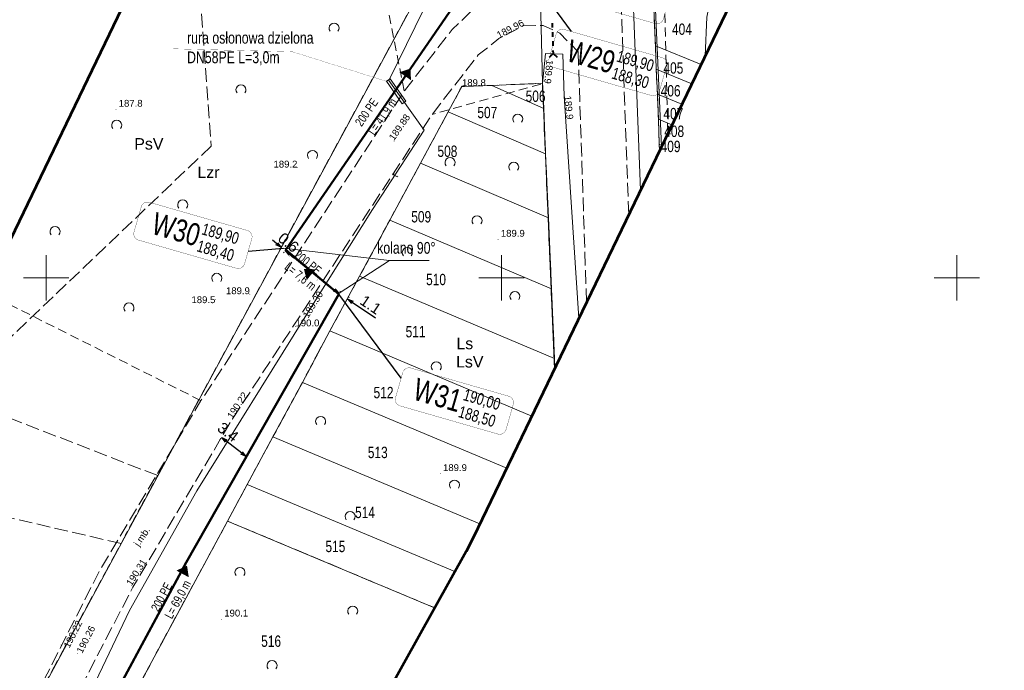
# Model space of a CAD drawing. Header units: metres. Extents: x 7482748 to 7484637, y 5684406 to 5687014.
# Tile 26 of 180: x 7483047 to 7483155, y 5684907 to 5684978. Entities that reach past the tile are written whole.
import ezdxf
from ezdxf.enums import TextEntityAlignment as Align
from ezdxf.lldxf.tags import DXFTag

# ---------------------------------------------------------------- set-up
doc = ezdxf.new("R2010")
doc.units = ezdxf.units.M
doc.header["$MEASUREMENT"] = 0
for name, pattern in [('1', [1.5, 1, -0.5]), ('KTJZ01_500', [2, 1.5, -0.5]), ('l217_500', [2, 1.5, -0.5]), ('l218_500', [1, 0.5, -0.5]), ('PTTL_500', [1.5, 1, -0.5])]:
    doc.linetypes.add(name, pattern=pattern)
for name, color, linetype, lineweight in [('.domiar', 250, 'Continuous', 9), ('.ks tłoczny', 104, 'Continuous', 50), ('_Dzialki', 7, 'Continuous', 0), ('_Dzialki_opis', 7, 'Continuous', 0), ('_Kontury', 7, 'Continuous', 0), ('_Kontury_opis', 7, 'Continuous', 0), ('_Podzial_sekcyjny_krzyze', 7, '1', 13), ('_Uzytki', 7, 'Continuous', 0), ('_Uzytki_opis', 7, 'Continuous', 0), ('_Zakres2', 7, 'Continuous', 0), ('BUIB05_01', 7, 'Continuous', 40), ('PTTL02_P', 7, 'Continuous', 13), ('RTPW01_P', 7, 'Continuous', 0), ('RTPW02_P', 7, 'Continuous', 0)]:
    doc.layers.add(name, color=color, linetype=linetype, lineweight=lineweight)
doc.layers.add('GES__SUPS01_07G', color=7, linetype='Continuous', lineweight=13, true_color=0xff9100, transparency=0.25)
doc.layers.add('GES__SUPT_pT', color=7, linetype='Continuous', lineweight=13, true_color=0xff9100, transparency=0.25)
doc.layers.add('GES__SUPS01_07P', color=7, linetype='Continuous', lineweight=13, true_color=0xff9100)
doc.layers.add('GES__SUPT_pL', color=7, linetype='Continuous', lineweight=13, true_color=0xff9100)
doc.layers.add('IS_kanalizacja_sanitarna', color=7, linetype='SOLID', true_color=0x000000)
doc.layers.add('IS_Opisy_działek_Net', color=7, linetype='SOLID', true_color=0x000000)
doc.layers.add('IS_Węzeł_sieci_kanalizacyjnej_-_opisy', color=7, linetype='Continuous')
for name, color, linetype, lineweight, transparency in [('KTJZ01_O', 7, 'KTJZ01_500', 13, 0.5), ('KTJZ01_T', 7, 'Continuous', 13, 0.25), ('PTRW02_O', 7, 'Continuous', 13, 0.5), ('PTTL02_O', 7, 'PTTL_500', 13, 0.5), ('RTPW01_G', 7, 'Continuous', 13, 0.25), ('RTPW02_G', 7, 'Continuous', 13, 0.25)]:
    doc.layers.add(name, color=color, linetype=linetype, lineweight=lineweight, transparency=transparency)
doc.styles.get("Standard").update_dxf_attribs({"font": 'simplex.shx', "width": 0.75})
doc.styles.add('STYL_ARIAL', font='simplex.shx', dxfattribs={"width": 0.75, "oblique": 0.1})
doc.styles.add('Style-Arial', font='arial.ttf')
tags = doc.linetypes.add('SOLID', pattern=[10, 10, 0]).pattern_tags.tags
tags[6:7] = [DXFTag(74, 4), DXFTag(75, 0), DXFTag(340, '0'), DXFTag(46, 0.0), DXFTag(50, 0.0), DXFTag(44, 0.0), DXFTag(45, 0.0)]
tags[4:5] = [DXFTag(74, 4), DXFTag(75, 0), DXFTag(340, '0'), DXFTag(46, 0.0), DXFTag(50, 0.0), DXFTag(44, 0.0), DXFTag(45, 0.0)]
doc.dimstyles.get("Standard").update_dxf_attribs({"dimtxt": 0.18, "dimasz": 0.18, "dimexe": 0.18, "dimexo": 0.0625, "dimgap": 0.09, "dimtad": 0, "dimtih": 1, "dimtoh": 1, "dimdec": 4, "dimzin": 0, "dimdsep": 46, "dimtxsty": 'Standard', "dimcen": 0.09, "dimadec": 0, "dimazin": 0, "dimtfac": 1, "dimtdec": 4, "dimtofl": 0, "dimtmove": 0, "dimatfit": 3, "dimfxl": 0, "dimtolj": 1, "dimtzin": 0, "dimarcsym": 0})

# ---------------------------------------------------------------- blocks, each defined once
blk = doc.blocks.new('RTPW01_1')
at = {"layer": 'RTPW02_P', "linetype": 'Continuous', "lineweight": 0}
h = blk.add_hatch(color=256, dxfattribs=at)
edge = h.paths.add_edge_path()
edge.add_arc((0, 0), 0.045, 0, 360)
blk = doc.blocks.new('RTPW01')
at = {"layer": 'RTPW01_P', "linetype": 'Continuous', "lineweight": 0}
h = blk.add_hatch(color=256, dxfattribs=at)
edge = h.paths.add_edge_path()
edge.add_arc((0, 0), 0.045, 0, 360)
blk = doc.blocks.new('RTPW01_3')
at = {"layer": 'RTPW02_P', "linetype": 'Continuous', "lineweight": 0}
h = blk.add_hatch(color=256, dxfattribs=at)
edge = h.paths.add_edge_path()
edge.add_arc((0, 0), 0.045, 0, 360)
blk = doc.blocks.new('PTTL02')
at = {"layer": 'PTTL02_P', "linetype": 'Continuous', "lineweight": 13}
blk.add_arc((0, 0), 0.55, 320.48, 219.52, dxfattribs=at)
blk = doc.blocks.new('SUPS01_7')
at = {"layer": 'GES__SUPS01_07P', "linetype": 'Continuous', "lineweight": 13}
h = blk.add_hatch(color=256, dxfattribs=at)
edge = h.paths.add_edge_path()
edge.add_arc((0, 0), 0.045, 0, 360)
blk = doc.blocks.new('TerminatorOpen_0.5')
at = {"color": 0, "linetype": 'ByBlock', "lineweight": -2}
for q in [(-1, 0.25), (-1, 0), (-1, -0.25)]:
    blk.add_line((0, 0), q, dxfattribs=at)
blk = doc.blocks.new('*D791')
at = {"layer": '.domiar', "color": 0, "linetype": 'Continuous', "lineweight": -2, "transparency": 16777216}
for p, q in [((7483081.66, 5684948.66), (7483081.15, 5684949)), ((7483082.28, 5684948.49), (7483082.33, 5684948.57)), ((7483083.23, 5684947.85), (7483083.28, 5684947.92)), ((7483083.62, 5684947.33), (7483086.15, 5684945.62))]:
    blk.add_line(p, q, dxfattribs=at)
at = {"layer": 'Defpoints', "color": 0, "linetype": 'Continuous', "transparency": 16777216}
for p in [(7483082.12, 5684948.24), (7483083.07, 5684947.6), (7483083.12, 5684947.67)]:
    blk.add_point(p, dxfattribs=at)
at = {"layer": '.domiar', "color": 0, "linetype": 'Continuous', "lineweight": -2, "transparency": 16777216, "xscale": 0.61, "yscale": 0.61, "zscale": 0.61}
for p, rotation in [((7483082.16, 5684948.32), 325.9398940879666), ((7483083.12, 5684947.67), 145.9398940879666)]:
    blk.add_blockref('TerminatorOpen_0.5', p, dxfattribs=dict(at, rotation=rotation))
at = {"layer": '.domiar', "color": 0, "linetype": 'Continuous', "transparency": 16777216, "insert": (7483085.64, 5684947.05), "char_height": 1.2, "attachment_point": 5, "rotation": 325.9399, "style": 'Style-Arial'}
blk.add_mtext('\\A1;1.1', dxfattribs=at)
blk = doc.blocks.new('*D792')
at = {"layer": '.domiar', "color": 0, "linetype": 'Continuous', "lineweight": -2, "transparency": 16777216}
for p, q in [((7483069.09, 5684932.25), (7483069.07, 5684932.23)), ((7483071.48, 5684930.77), (7483069.74, 5684932.1)), ((7483071.8, 5684930.18), (7483071.79, 5684930.16))]:
    blk.add_line(p, q, dxfattribs=at)
at = {"layer": 'Defpoints', "color": 0, "linetype": 'Continuous', "transparency": 16777216}
for p in [(7483069.26, 5684932.47), (7483069.27, 5684932.49), (7483071.99, 5684930.42)]:
    blk.add_point(p, dxfattribs=at)
at = {"layer": '.domiar', "color": 0, "linetype": 'Continuous', "lineweight": -2, "transparency": 16777216, "xscale": 0.61, "yscale": 0.61, "zscale": 0.61}
for p, rotation in [((7483069.26, 5684932.47), 142.6781283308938), ((7483071.97, 5684930.4), 322.6781283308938)]:
    blk.add_blockref('TerminatorOpen_0.5', p, dxfattribs=dict(at, rotation=rotation))
at = {"layer": '.domiar', "color": 0, "linetype": 'Continuous', "transparency": 16777216, "insert": (7483069.97, 5684933.07), "char_height": 1.2, "attachment_point": 5, "rotation": 322.6781, "style": 'Style-Arial'}
blk.add_mtext('\\A1;3.4', dxfattribs=at)
blk = doc.blocks.new('*D793')
at = {"layer": '.domiar', "color": 0, "linetype": 'Continuous', "lineweight": -2, "transparency": 16777216}
for p, q in [((7483075.33, 5684953.75), (7483074.86, 5684954.13)), ((7483075.68, 5684953.21), (7483075.61, 5684953.13)), ((7483076.13, 5684952.83), (7483076.07, 5684952.75)), ((7483076.73, 5684952.6), (7483077.2, 5684952.21))]:
    blk.add_line(p, q, dxfattribs=at)
at = {"layer": 'Defpoints', "color": 0, "linetype": 'Continuous', "transparency": 16777216}
for p in [(7483075.8, 5684953.36), (7483075.87, 5684953.44), (7483076.32, 5684953.06)]:
    blk.add_point(p, dxfattribs=at)
at = {"layer": '.domiar', "color": 0, "linetype": 'Continuous', "lineweight": -2, "transparency": 16777216, "xscale": 0.61, "yscale": 0.61, "zscale": 0.61}
for p, rotation in [((7483075.8, 5684953.36), 320.6395223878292), ((7483076.26, 5684952.99), 140.6395223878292)]:
    blk.add_blockref('TerminatorOpen_0.5', p, dxfattribs=dict(at, rotation=rotation))
at = {"layer": '.domiar', "color": 0, "linetype": 'Continuous', "transparency": 16777216, "insert": (7483076.61, 5684953.88), "char_height": 1.2, "attachment_point": 5, "rotation": 320.6395, "style": 'Style-Arial'}
blk.add_mtext('\\A1;0.6', dxfattribs=at)

msp = doc.modelspace()

# ---------------------------------------------------------------- hatches: boundary and pattern name
at = {"layer": 'IS_kanalizacja_sanitarna', "linetype": 'Continuous', "ltscale": 0.01}
for points in [[(7483089.99904, 5684972.97198), (7483088.81426, 5684972.57349), (7483090.04985, 5684971.72301)], [(7483078.31088, 5684950.98095), (7483078.61386, 5684949.76822), (7483079.55993, 5684950.93225)], [(7483065.46382, 5684918.38672), (7483064.32848, 5684917.86375), (7483065.64797, 5684917.15035)]]:
    msp.add_hatch(color=256, dxfattribs=at).paths.add_polyline_path(points)

# ---------------------------------------------------------------- linework, layer by layer
at = {"layer": '.domiar', "linetype": 'Continuous', "lineweight": 20}
msp.add_lwpolyline([(7483089.50206, 5684969.4089), (7483087.78186, 5684971.86673), (7483087.37222, 5684971.58003), (7483089.09242, 5684969.1222), (7483089.50206, 5684969.4089)], dxfattribs=at)
at = {"layer": '.domiar', "linetype": 'Continuous'}
for points in [[(7483076.05572, 5684953.25921), (7483087.69445, 5684951.90293), (7483087.69445, 5684951.90293)], [(7483087.69445, 5684951.90293), (7483082.16391, 5684948.31664)], [(7483087.70972, 5684951.90293), (7483092.05064, 5684951.90293)]]:
    msp.add_lwpolyline(points, dxfattribs=at)
at = {"layer": '.ks tłoczny', "linetype": 'Continuous'}
msp.add_lwpolyline([(7483102.48944, 5684987.7299), (7483099.99512, 5684987.51727), (7483076.29957, 5684953.04078), (7483082.12107, 5684948.22731), (7483065.36493, 5684918.74901), (7483054.07474, 5684897.74814)], dxfattribs=at)
at = {"layer": '.ks tłoczny', "color": 111, "linetype": 'Continuous', "true_color": 0x70ffb8}
msp.add_lwpolyline([(7483076.32339, 5684953.0639), (7483082.12107, 5684948.22731)], dxfattribs=at)
at = {"layer": '_Dzialki', "color": 96, "linetype": 'Continuous', "true_color": 0x008000, "flags": 128}
for points in [[(7483103.71, 5685004.88), (7483104.51, 5684971.36)], [(7483030.25, 5684869.14), (7483100.84, 5684999.6)], [(7483116.9, 5684975.46), (7483116.58, 5684982.85)], [(7483116.99, 5684972.91), (7483116.9, 5684975.46)], [(7483121.92, 5684973.44), (7483116.9, 5684975.46)], [(7483117.12, 5684970.16), (7483116.99, 5684972.91)], [(7483120.9, 5684971.32), (7483116.99, 5684972.91)], [(7483104.51, 5684971.36), (7483098.94, 5684971.13)], [(7483104.51, 5684971.36), (7483104.64, 5684968.61)], [(7483095.64, 5684971.01), (7483094.16, 5684968.23)], [(7483098.94, 5684971.13), (7483095.64, 5684971.01)], [(7483104.64, 5684968.61), (7483098.94, 5684971.13)], [(7483117.23, 5684967.41), (7483117.12, 5684970.16)], [(7483119.81, 5684969.06), (7483117.12, 5684970.16)], [(7483094.16, 5684968.23), (7483091.11, 5684962.6)], [(7483104.84, 5684963.6), (7483094.16, 5684968.23)], [(7483104.64, 5684968.61), (7483104.84, 5684963.6)], [(7483117.33, 5684964.67), (7483117.23, 5684967.41)], [(7483118.72, 5684966.8), (7483117.23, 5684967.41)], [(7483117.64, 5684964.54), (7483117.33, 5684964.67)], [(7483117.36, 5684963.97), (7483117.33, 5684964.67)], [(7483091.11, 5684962.6), (7483087.73, 5684956.32)], [(7483105.15, 5684956.61), (7483091.11, 5684962.6)], [(7483104.84, 5684963.6), (7483105.15, 5684956.61)], [(7483087.73, 5684956.32), (7483084.42, 5684950.19)], [(7483105.49, 5684948.78), (7483087.73, 5684956.32)], [(7483105.15, 5684956.61), (7483105.49, 5684948.78)], [(7483084.42, 5684950.19), (7483081.16, 5684944.18)], [(7483105.82, 5684941.14), (7483084.42, 5684950.19)], [(7483105.49, 5684948.78), (7483105.82, 5684941.14)], [(7483081.16, 5684944.18), (7483078.14, 5684938.53)], [(7483103.33, 5684934.83), (7483081.16, 5684944.18)], [(7483105.82, 5684941.14), (7483105.86, 5684940.09)], [(7483078.14, 5684938.53), (7483074.9, 5684932.55)], [(7483100.58, 5684929.12), (7483078.14, 5684938.53)], [(7483074.9, 5684932.55), (7483072.08, 5684927.32)], [(7483097.64, 5684923.01), (7483074.9, 5684932.55)], [(7483072.08, 5684927.32), (7483069.92, 5684923.3)], [(7483094.89, 5684917.77), (7483072.08, 5684927.32)], [(7483069.92, 5684923.3), (7483059.59, 5684904.16)], [(7483092.66, 5684913.77), (7483069.92, 5684923.3)]]:
    msp.add_lwpolyline(points, dxfattribs=at)
at = {"layer": '_Kontury', "color": 96, "linetype": 'l217_500', "true_color": 0x008000, "flags": 128}
for points in [[(7483062.25, 5684928.29), (7483100.84, 5684999.6)], [(7483066.01, 5684992.96), (7483068.13, 5684964.47)], [(7483116.58, 5684982.85), (7483116.9, 5684975.46)], [(7483116.9, 5684975.46), (7483116.99, 5684972.91)], [(7483116.99, 5684972.91), (7483117.12, 5684970.16)], [(7483104.51, 5684971.36), (7483098.94, 5684971.13)], [(7483104.64, 5684968.61), (7483104.51, 5684971.36)], [(7483095.64, 5684971.01), (7483094.16, 5684968.23)], [(7483098.94, 5684971.13), (7483095.64, 5684971.01)], [(7483117.12, 5684970.16), (7483117.23, 5684967.41)], [(7483094.16, 5684968.23), (7483091.11, 5684962.6)], [(7483104.84, 5684963.6), (7483104.64, 5684968.61)], [(7483117.23, 5684967.41), (7483117.33, 5684964.67)], [(7483068.13, 5684964.47), (7483039.46, 5684937.15)], [(7483117.33, 5684964.67), (7483117.36, 5684963.97)], [(7483091.11, 5684962.6), (7483087.73, 5684956.32)], [(7483105.15, 5684956.61), (7483104.84, 5684963.6)], [(7483087.73, 5684956.32), (7483084.42, 5684950.19)], [(7483105.49, 5684948.78), (7483105.15, 5684956.61)], [(7483084.42, 5684950.19), (7483081.16, 5684944.18)], [(7483105.82, 5684941.14), (7483105.49, 5684948.78)], [(7483081.16, 5684944.18), (7483078.14, 5684938.53)], [(7483105.86, 5684940.09), (7483105.82, 5684941.14)], [(7483078.14, 5684938.53), (7483074.9, 5684932.55)], [(7483062.25, 5684928.29), (7483039.46, 5684937.15)], [(7483074.9, 5684932.55), (7483072.08, 5684927.32)], [(7483058.22, 5684920.83), (7483062.25, 5684928.29)], [(7483058.22, 5684920.83), (7483029.3, 5684927.57)], [(7483072.08, 5684927.32), (7483069.92, 5684923.3)], [(7483069.92, 5684923.3), (7483059.59, 5684904.16)], [(7483069.92, 5684923.3), (7483092.66, 5684913.77)], [(7483041.03, 5684889.07), (7483058.22, 5684920.83)]]:
    msp.add_lwpolyline(points, dxfattribs=at)
at = {"layer": '_Podzial_sekcyjny_krzyze', "linetype": 'Continuous'}
for p, q in [((7483050, 5684947.5), (7483050, 5684952.5)), ((7483100, 5684947.5), (7483100, 5684952.5)), ((7483150, 5684947.5), (7483150, 5684952.5)), ((7483047.5, 5684950), (7483052.5, 5684950)), ((7483097.5, 5684950), (7483102.5, 5684950)), ((7483147.5, 5684950), (7483152.5, 5684950))]:
    msp.add_line(p, q, dxfattribs=at)
at = {"layer": '_Uzytki', "color": 96, "linetype": 'l218_500', "true_color": 0x008000, "flags": 128}
for points in [[(7483062.25, 5684928.29), (7483100.84, 5684999.6)], [(7483116.58, 5684982.85), (7483116.9, 5684975.46)], [(7483116.9, 5684975.46), (7483116.99, 5684972.91)], [(7483116.99, 5684972.91), (7483117.12, 5684970.16)], [(7483104.51, 5684971.36), (7483098.94, 5684971.13)], [(7483104.64, 5684968.61), (7483104.51, 5684971.36)], [(7483095.64, 5684971.01), (7483094.16, 5684968.23)], [(7483098.94, 5684971.13), (7483095.64, 5684971.01)], [(7483117.12, 5684970.16), (7483117.23, 5684967.41)], [(7483094.16, 5684968.23), (7483091.11, 5684962.6)], [(7483104.84, 5684963.6), (7483104.64, 5684968.61)], [(7483117.23, 5684967.41), (7483117.33, 5684964.67)], [(7483117.33, 5684964.67), (7483117.36, 5684963.97)], [(7483091.11, 5684962.6), (7483087.73, 5684956.32)], [(7483105.15, 5684956.61), (7483104.84, 5684963.6)], [(7483087.73, 5684956.32), (7483084.42, 5684950.19)], [(7483105.49, 5684948.78), (7483105.15, 5684956.61)], [(7483084.42, 5684950.19), (7483081.16, 5684944.18)], [(7483105.82, 5684941.14), (7483105.49, 5684948.78)], [(7483081.16, 5684944.18), (7483078.14, 5684938.53)], [(7483105.86, 5684940.09), (7483105.82, 5684941.14)], [(7483078.14, 5684938.53), (7483074.9, 5684932.55)], [(7483074.9, 5684932.55), (7483072.08, 5684927.32)], [(7483058.22, 5684920.83), (7483062.25, 5684928.29)], [(7483072.08, 5684927.32), (7483069.92, 5684923.3)], [(7483069.92, 5684923.3), (7483059.59, 5684904.16)], [(7483069.92, 5684923.3), (7483092.66, 5684913.77)], [(7483041.03, 5684889.07), (7483058.22, 5684920.83)]]:
    msp.add_lwpolyline(points, dxfattribs=at)
at = {"layer": '_Zakres2', "color": 250, "linetype": 'Continuous', "lineweight": 53, "flags": 128}
for points in [[(7482829.67654, 5684768.25134), (7482942.87, 5684811.32), (7482955.9, 5684816.87), (7482934.26, 5684841.74), (7482940.7, 5684859.12), (7482955.35, 5684902.48), (7482970.59, 5684932.56), (7483043.25, 5684948.38), (7483080.44, 5685025.6), (7483077.4, 5685252.91), (7483077.77, 5685257.98), (7483079.94, 5685265.4), (7483148.95, 5685430.02)], [(7483207.76, 5685405.15), (7483137.49, 5685247.19), (7483140.53, 5685019.34), (7483139.99, 5685013.26), (7483137.56, 5685005.92), (7483096.93, 5684921.54), (7483096.11, 5684919.96), (7483039.08, 5684817.62)]]:
    msp.add_lwpolyline(points, dxfattribs=at)
at = {"layer": 'BUIB05_01', "linetype": 'Continuous', "lineweight": 40}
for p, q in [((7483105.57, 5684977.98), (7483105.58, 5684977.48)), ((7483105.59, 5684976.98), (7483105.61, 5684976.48)), ((7483105.62, 5684975.98), (7483105.64, 5684975.48)), ((7483105.66, 5684974.64), (7483105.25, 5684974.2)), ((7483105.65, 5684974.98), (7483105.66, 5684974.64)), ((7483105.66, 5684974.64), (7483106.1, 5684974.23))]:
    msp.add_line(p, q, dxfattribs=at)
at = {"layer": 'GES__SUPT_pL', "linetype": 'Continuous', "lineweight": 13, "flags": 128}
for points in [[(7483122.37, 5684974.38), (7483122.53, 5684978.61), (7483123.32, 5684982.34), (7483123.44, 5684986.39), (7483123.27, 5684990.25), (7483122.6, 5684997.07), (7483120.76, 5685006.02), (7483120.84, 5685007.86), (7483120.09, 5685013.33), (7483119.18, 5685017.22), (7483120.12, 5685021.78), (7483120.09, 5685027.1), (7483119.23, 5685032.65), (7483119.06, 5685042.76), (7483117.97, 5685058.87), (7483117.51, 5685069.93)], [(7483103.79, 5685005.57), (7483103.55, 5685003.23), (7483103.31, 5685000.17), (7483101.15, 5684996.5), (7483095.77, 5684988.39), (7483092.46, 5684981.56), (7483087.62, 5684971.68), (7483091.52, 5684966.21), (7483085.82, 5684957.5), (7483078.44, 5684945.72), (7483066.53, 5684926.61), (7483059.15, 5684913.48), (7483052.83, 5684900.2)]]:
    msp.add_lwpolyline(points, dxfattribs=at)
at = {"layer": 'IS_kanalizacja_sanitarna', "linetype": 'Continuous', "ltscale": 0.01, "const_width": 0.02}
for points in [[(7483089.99904, 5684972.97198), (7483088.81426, 5684972.57349), (7483090.04985, 5684971.72301), (7483089.99904, 5684972.97198)], [(7483076.62314, 5684952.22381), (7483076.74928, 5684952.37901)], [(7483078.31088, 5684950.98095), (7483078.61386, 5684949.76822), (7483079.55993, 5684950.93225), (7483078.31088, 5684950.98095)], [(7483079.7272, 5684949.70096), (7483079.85335, 5684949.85616)], [(7483065.46382, 5684918.38672), (7483064.32848, 5684917.86375), (7483065.64797, 5684917.15035), (7483065.46382, 5684918.38672)]]:
    msp.add_lwpolyline(points, dxfattribs=at)
at = {"layer": 'IS_Opisy_działek_Net', "linetype": 'Continuous', "ltscale": 0.01, "const_width": 0.02}
msp.add_lwpolyline([(7483087.37222, 5684971.58003), (7483077.05943, 5684974.82014), (7483063.95254, 5684975.15019)], dxfattribs=at)
at = {"layer": 'IS_Węzeł_sieci_kanalizacyjnej_-_opisy', "color": 18, "linetype": 'SOLID', "ltscale": 0.01, "true_color": 0x000000}
for points in [[(7483107.70162, 5684977.03943), (7483099.99512, 5684987.51727)], [(7483072.18533, 5684952.92804), (7483076.05572, 5684953.25921)], [(7483088.98512, 5684939.00198), (7483082.12107, 5684948.22731)]]:
    msp.add_lwpolyline(points, dxfattribs=at)
at = {"layer": 'IS_Węzeł_sieci_kanalizacyjnej_-_opisy', "color": 18, "linetype": 'SOLID', "ltscale": 0.01, "true_color": 0x000000, "const_width": 0.03}
for points in [[(7483106.12656, 5684981.01892), (7483116.87977, 5684977.923, 0.414214), (7483117.77086, 5684978.4157), (7483118.56767, 5684981.18328, 0.414214), (7483118.07498, 5684982.07437), (7483107.32177, 5684985.17029, 0.414214), (7483106.43067, 5684984.6776), (7483105.63387, 5684981.91002, 0.414214), (7483106.12656, 5684981.01892)], [(7483105.70052, 5684973.12008), (7483116.45372, 5684970.02416, 0.414214), (7483117.34482, 5684970.51686), (7483118.14162, 5684973.28444, 0.414214), (7483117.64893, 5684974.17553), (7483106.89572, 5684977.27145, 0.414214), (7483106.00463, 5684976.77876), (7483105.20782, 5684974.01117, 0.414214), (7483105.70052, 5684973.12008)], [(7483060.14263, 5684954.14747), (7483070.89583, 5684951.05155, 0.414214), (7483071.78693, 5684951.54425), (7483072.58373, 5684954.31183, 0.414214), (7483072.09104, 5684955.20292), (7483061.33783, 5684958.29884, 0.414214), (7483060.44674, 5684957.80615), (7483059.64993, 5684955.03857, 0.414214), (7483060.14263, 5684954.14747)], [(7483088.85537, 5684935.94891), (7483099.60857, 5684932.85299, 0.414214), (7483100.49967, 5684933.34568), (7483101.29647, 5684936.11327, 0.414214), (7483100.80378, 5684937.00436), (7483090.05057, 5684940.10028, 0.414214), (7483089.15948, 5684939.60758), (7483088.36267, 5684936.84, 0.414214), (7483088.85537, 5684935.94891)]]:
    msp.add_lwpolyline(points, format="xyb", dxfattribs=at)
at = {"layer": 'KTJZ01_O', "linetype": 'KTJZ01_500', "lineweight": 13, "flags": 128}
for points in [[(7483113.97, 5684956.93), (7483112.85, 5684988.18), (7483108.34, 5685118.98), (7483104.76, 5685219.9), (7483106.05, 5685233.41), (7483111.87, 5685250.71), (7483118.32, 5685265.73), (7483156.33, 5685356.56), (7483196.51, 5685453.56), (7483209.55, 5685484.36), (7483221.55, 5685513.06), (7483221.82, 5685513.58), (7483222.2, 5685514.44), (7483222.44, 5685514.98)], [(7483107.96, 5684987.3), (7483105.89, 5684984.62), (7483097.08, 5684979.66), (7483094.58, 5684977.26), (7483089.33, 5684970.52), (7483067, 5684936.52), (7483055.75, 5684917.62), (7483049.83, 5684905.98), (7483037.64, 5684879.4), (7483029.19, 5684861.49), (7483025.17, 5684853.29), (7483022.11, 5684847.59), (7483021.63, 5684846.81), (7483013.71, 5684833.78), (7483005.9, 5684822.09), (7483001.32, 5684815.77), (7482995.38, 5684808.22), (7482983.67, 5684795.02), (7482979.12, 5684792.16), (7482971.94, 5684789.11), (7482965.64, 5684787.37), (7482952.3, 5684783.58), (7482951.95, 5684779.47), (7482966.92, 5684783.52), (7482975.32, 5684785.98), (7482981.09, 5684788.49), (7482989.8, 5684795.34), (7482998.63, 5684805.86), (7483009.22, 5684819.92), (7483017.36, 5684832.17), (7483026, 5684846.32), (7483032.98, 5684860.11), (7483041.71, 5684879.11), (7483053.36, 5684904.14), (7483059.52, 5684916.03), (7483070.43, 5684934.47), (7483092.38, 5684967.95), (7483097.45, 5684974.47), (7483099.72, 5684976.27), (7483102.53, 5684977.73), (7483104.57, 5684977.71), (7483106.41, 5684976.87), (7483108.42, 5684974.83)], [(7483108.42, 5684974.83), (7483109.34, 5684947.32)]]:
    msp.add_lwpolyline(points, dxfattribs=at)
at = {"layer": 'PTRW02_O', "linetype": 'Continuous', "lineweight": 13, "flags": 128}
for points in [[(7483117.58, 5684964.42), (7483116.03, 5684999.53), (7483113.68, 5685057.2), (7483112.17, 5685113.49), (7483109.78, 5685175.41), (7483108.52, 5685216.44), (7483109.26, 5685229.12), (7483113.1, 5685244.94), (7483138.84, 5685305.16), (7483136.91, 5685307.23), (7483110.77, 5685245.57), (7483106.65, 5685229.19), (7483106.65, 5685211.85), (7483107.79, 5685174.86), (7483109.86, 5685113.53), (7483111.61, 5685058.54), (7483113.78, 5684998.61), (7483115.27, 5684959.63)], [(7483108.51, 5684945.58), (7483106.89, 5684969.96), (7483106.72, 5684974.55), (7483104.83, 5684974.62), (7483104.49, 5684971.32), (7483105.83, 5684940.03)]]:
    msp.add_lwpolyline(points, dxfattribs=at)
at = {"layer": 'PTTL02_O', "linetype": 'PTTL_500', "lineweight": 13, "flags": 128}
for points in [[(7483089.33, 5684970.52), (7483086.07, 5684986.89), (7483102.79, 5685004.22), (7483100.89, 5685064.81), (7483096.55, 5685191.25), (7483095.18, 5685231.51), (7483118.7, 5685291.89), (7483120.94, 5685293.92), (7483123.21, 5685293.16), (7483153.03, 5685363.66), (7483173.01, 5685415.81), (7483148.27, 5685428.4)], [(7483206.01, 5685401.21), (7483187.02, 5685414.81), (7483116.09, 5685244.65), (7483111.77, 5685228), (7483118.26, 5684965.85)], [(7483105.83, 5684940.03), (7483104.49, 5684971.32), (7483092.38, 5684967.95)], [(7483043.28, 5684948.44), (7483067, 5684936.52)]]:
    msp.add_lwpolyline(points, dxfattribs=at)

# ---------------------------------------------------------------- block references
at = {"layer": 'GES__SUPS01_07P', "linetype": 'Continuous', "lineweight": 13, "rotation": 270}
msp.add_blockref('SUPS01_7', (7483078.44, 5684945.72), dxfattribs=at)
at = {"layer": 'PTTL02_P', "linetype": 'Continuous', "lineweight": 13}
for p in [(7483081.62, 5684977.43), (7483071.39, 5684970.65), (7483101.79, 5684967.43), (7483057.75, 5684966.76), (7483079.25, 5684963.45), (7483094.35, 5684962.66), (7483101.35, 5684962.16), (7483065, 5684958.02), (7483097.32, 5684956.27), (7483050.98, 5684955.09), (7483089.66, 5684952.77), (7483068.74, 5684949.95), (7483101.47, 5684947.96), (7483059.09, 5684946.7), (7483092.84, 5684940.25), (7483080.14, 5684934.24), (7483094.84, 5684927.25), (7483083.38, 5684923.79), (7483071.28, 5684917.67), (7483083.67, 5684913.42), (7483074.81, 5684907.44)]:
    msp.add_blockref('PTTL02', p, dxfattribs=at)
at = {"layer": 'RTPW01_P', "linetype": 'Continuous', "lineweight": 0}
for p in [(7483104.49, 5684971.32), (7483095.66, 5684971.06), (7483106.89, 5684969.96), (7483057.67, 5684968.49), (7483077.59, 5684962.11), (7483099.63, 5684954.22), (7483068.58, 5684947.6), (7483072.37, 5684948.21), (7483077.38, 5684944.68), (7483093.28, 5684928.49), (7483069.26, 5684912.52)]:
    msp.add_blockref('RTPW01', p, dxfattribs=at)
at = {"layer": 'RTPW02_P', "linetype": 'Continuous', "lineweight": 0}
for name, p in [('RTPW01_1', (7483099.72, 5684976.27)), ('RTPW01_1', (7483088.2, 5684965.01)), ('RTPW01_1', (7483070.43, 5684934.47)), ('RTPW01_1', (7483059.52, 5684916.03)), ('RTPW01_1', (7483051.63, 5684909.69)), ('RTPW01_3', (7483053.42, 5684908.75))]:
    msp.add_blockref(name, p, dxfattribs=at)

# ---------------------------------------------------------------- texts
at = {"layer": '_Dzialki_opis', "color": 96, "true_color": 0x008000, "char_height": 1.25, "attachment_point": 7, "line_spacing_factor": 0.6, "style": 'STYL_ARIAL'}
for s, insert in [('\\fArial|b0|i0|c238238|p39;404', (7483118.72, 5684976.66)), ('\\fArial|b0|i0|c238238|p39;405', (7483117.78, 5684972.4)), ('\\fArial|b0|i0|c238238|p39;506', (7483102.65, 5684969.3)), ('\\fArial|b0|i0|c238238|p39;406', (7483117.48, 5684969.9)), ('\\fArial|b0|i0|c238238|p39;507', (7483097.35, 5684967.51)), ('\\fArial|b0|i0|c238238|p39;407', (7483117.78, 5684967.39)), ('\\fArial|b0|i0|c238238|p39;408', (7483117.87, 5684965.45)), ('\\fArial|b0|i0|c238238|p39;409', (7483117.47, 5684963.79)), ('\\fArial|b0|i0|c238238|p39;508', (7483092.97, 5684963.26)), ('\\fArial|b0|i0|c238238|p39;509', (7483090.09, 5684956.07)), ('\\fArial|b0|i0|c238238|p39;510', (7483091.72, 5684949.18)), ('\\fArial|b0|i0|c238238|p39;511', (7483089.47, 5684943.45)), ('\\fArial|b0|i0|c238238|p39;512', (7483085.95, 5684936.76)), ('\\fArial|b0|i0|c238238|p39;513', (7483085.32, 5684930.19)), ('\\fArial|b0|i0|c238238|p39;514', (7483083.92, 5684923.61)), ('\\fArial|b0|i0|c238238|p39;515', (7483080.67, 5684919.87)), ('\\fArial|b0|i0|c238238|p39;516', (7483073.61, 5684909.47))]:
    msp.add_mtext(s, dxfattribs=dict(at, insert=insert))
at = {"layer": '_Kontury_opis', "color": 96, "linetype": 'Continuous', "lineweight": 13, "true_color": 0x008000, "style": 'Style-Arial'}
for s, p in [('PsV', (7483059.68, 5684964.09)), ('LsV', (7483095.01, 5684940.16))]:
    msp.add_text(s, height=1.25, dxfattribs=at).set_placement(p)
at = {"layer": '_Uzytki_opis', "color": 96, "linetype": 'Continuous', "lineweight": 13, "true_color": 0x008000, "style": 'Style-Arial'}
for s, p in [('Lzr', (7483066.61, 5684960.97)), ('Ls', (7483095.05, 5684942.17))]:
    msp.add_text(s, height=1.25, dxfattribs=at).set_placement(p)
at = {"layer": 'GES__SUPS01_07G', "linetype": 'Continuous', "lineweight": 13, "style": 'Style-Arial'}
msp.add_text('189.30', height=0.75, rotation=57.93, dxfattribs=at).set_placement((7483078.44, 5684945.72), align=Align.MIDDLE_LEFT)
at = {"layer": 'GES__SUPT_pT', "linetype": 'Continuous', "lineweight": 13, "style": 'Style-Arial'}
msp.add_text('t', height=0.75, rotation=56.8, dxfattribs=at).set_placement((7483088.29, 5684961.27), align=Align.MIDDLE_CENTER)
at = {"layer": 'IS_Opisy_działek_Net', "linetype": 'Continuous', "ltscale": 0.01, "insert": (7483065.4744, 5684973.32762), "char_height": 1.2888, "attachment_point": 7}
msp.add_mtext('{\\fArial|b0|i0|c238|p34;rura osłonowa dzielona\\PDN58PE L=3,0m}', dxfattribs=at)
at = {"layer": 'IS_Opisy_działek_Net', "linetype": 'Continuous', "ltscale": 0.01, "char_height": 0.9648}
for s, insert, attachment_point, rotation in [('{\\fArial|b0|i0|c238|p34;200 PE}', (7483084.64824, 5684966.5354), 7, 55.4385491), ('\\fArial|b0|i0;L= 41,9 m', (7483085.24117, 5684966.12695), 1, 55.4385491), ('{\\fArial|b0|i0|c238|p34;200 PE}', (7483077.15532, 5684952.3508), 7, 320.9385491), ('\\fArial|b0|i0;L= 7,6 m', (7483076.70161, 5684951.79174), 1, 320.9385491), ('{\\fArial|b0|i0|c238|p34;200 PE}', (7483062.3229, 5684913.27997), 7, 61.6385491), ('\\fArial|b0|i0;L= 69,0 m', (7483062.95648, 5684912.93795), 1, 61.6385491)]:
    msp.add_mtext(s, dxfattribs=dict(at, insert=insert, attachment_point=attachment_point, rotation=rotation))
at = {"layer": 'IS_Węzeł_sieci_kanalizacyjnej_-_opisy', "color": 18, "linetype": 'SOLID', "ltscale": 0.01, "true_color": 0x000000, "rotation": 343.9385491}
for s, insert, char_height, attachment_point in [('\\fArial|b0|i0;W29', (7483112.02952, 5684972.36809), 2.448, 9), ('\\fArial|b0|i0;189,90', (7483112.47289, 5684973.54663), 1.2888, 7), ('\\fArial|b0|i0;188,30', (7483112.35934, 5684973.15225), 1.2888, 1), ('\\fArial|b0|i0;W30', (7483066.47163, 5684953.39548), 2.448, 9), ('\\fArial|b0|i0;189,90', (7483066.915, 5684954.57402), 1.2888, 7), ('\\fArial|b0|i0;188,40', (7483066.80145, 5684954.17964), 1.2888, 1), ('\\fArial|b0|i0;W31', (7483095.18437, 5684935.19692), 2.448, 9), ('\\fArial|b0|i0;190,00', (7483095.62774, 5684936.37546), 1.2888, 7), ('\\fArial|b0|i0;188,50', (7483095.51419, 5684935.98108), 1.2888, 1)]:
    msp.add_mtext(s, dxfattribs=dict(at, insert=insert, char_height=char_height, attachment_point=attachment_point))
at = {"layer": 'IS_Węzeł_sieci_kanalizacyjnej_-_opisy', "color": 18, "linetype": 'SOLID', "ltscale": 0.01, "true_color": 0x000000, "insert": (7483086.35039, 5684952.63218), "char_height": 1.2888, "attachment_point": 7}
msp.add_mtext('{\\fArial|b0|i0|c238|p34;kolano 90%%D}', dxfattribs=at)
at = {"layer": 'KTJZ01_T', "linetype": 'Continuous', "lineweight": 13, "style": 'Style-Arial'}
msp.add_text('j.mb.', height=0.75, rotation=56.05, dxfattribs=at).set_placement((7483060.2, 5684920.44))
at = {"layer": 'RTPW01_G', "linetype": 'Continuous', "lineweight": 13, "style": 'Style-Arial'}
for rotation, p in [(264.12, (7483104.95, 5684973.96)), (275.89, (7483106.89, 5684969.96))]:
    msp.add_text('189.9', height=0.75, rotation=rotation, dxfattribs=at).set_placement(p)
for s, p in [('189.8', (7483095.66, 5684971.06)), ('187.8', (7483057.97, 5684968.79)), ('189.9', (7483099.93, 5684954.52)), ('190.0', (7483077.38, 5684944.68)), ('189.9', (7483093.58, 5684928.79)), ('190.1', (7483069.56, 5684912.82))]:
    msp.add_text(s, height=0.75, dxfattribs=at).set_placement(p)
for s, p in [('189.2', (7483077.59, 5684962.11)), ('189.9', (7483072.37, 5684948.21))]:
    msp.add_text(s, height=0.75, dxfattribs=at).set_placement(p, align=Align.RIGHT)
msp.add_text('189.5', height=0.75, dxfattribs=at).set_placement((7483068.58, 5684947.6), align=Align.MIDDLE_RIGHT)
at = {"layer": 'RTPW02_G', "linetype": 'Continuous', "lineweight": 13, "style": 'Style-Arial'}
for s, rotation, p in [('189.96', 27.51, (7483099.72, 5684976.27)), ('189.88', 55.54, (7483088.2, 5684965.01)), ('190.22', 56.72, (7483070.43, 5684934.47)), ('190.31', 57.68, (7483059.37, 5684916.12)), ('190.26', 62.61, (7483053.96, 5684908.71))]:
    msp.add_text(s, height=0.75, rotation=rotation, dxfattribs=at).set_placement(p)
msp.add_text('190.22', height=0.75, rotation=63.04, dxfattribs=at).set_placement((7483054, 5684912.14), align=Align.RIGHT)

# ---------------------------------------------------------------- dimensions: what is measured, and where the dimension line sits
at = {"layer": '.domiar', "color": 7, "linetype": 'Continuous'}
for base, p1, p2, angle, picture, middle in [((7483075.80264, 5684953.35984), (7483076.32339, 5684953.0639), (7483075.86698, 5684953.43827), 140.6395223, '*D793', (7483076.03085, 5684953.17265)), ((7483083.11506, 5684947.67363), (7483082.11507, 5684948.24441), (7483083.06622, 5684947.60139), 325.9398941, '*D791', (7483085.13652, 5684946.30705)), ((7483069.25586, 5684932.46577), (7483071.98542, 5684930.4179), (7483069.27184, 5684932.48673), 142.6781283, '*D792', (7483069.41171, 5684932.34695))]:
    dim = msp.add_linear_dim(base=base, p1=p1, p2=p2, angle=angle, dimstyle='Standard', override={"dimtxt": 1.2, "dimasz": 0.61, "dimexe": 0.3, "dimexo": 0.3, "dimgap": 0.3, "dimtad": 1, "dimtih": 0, "dimtoh": 0, "dimdec": 1, "dimzin": 11, "dimdsep": 0, "dimtxsty": 'Style-Arial', "dimblk": 'TerminatorOpen_0.5', "dimadec": 4, "dimazin": 3, "dimtdec": 1, "dimatfit": 1, "dimldrblk": 'TerminatorOpen_0.5', "dimfrac": 2, "dimtzin": 11}, dxfattribs=at)
    dim.commit()
    dim.dimension.update_dxf_attribs({"geometry": picture, "text_midpoint": middle, "dimtype": 161})

doc.saveas('drawing.dxf')
